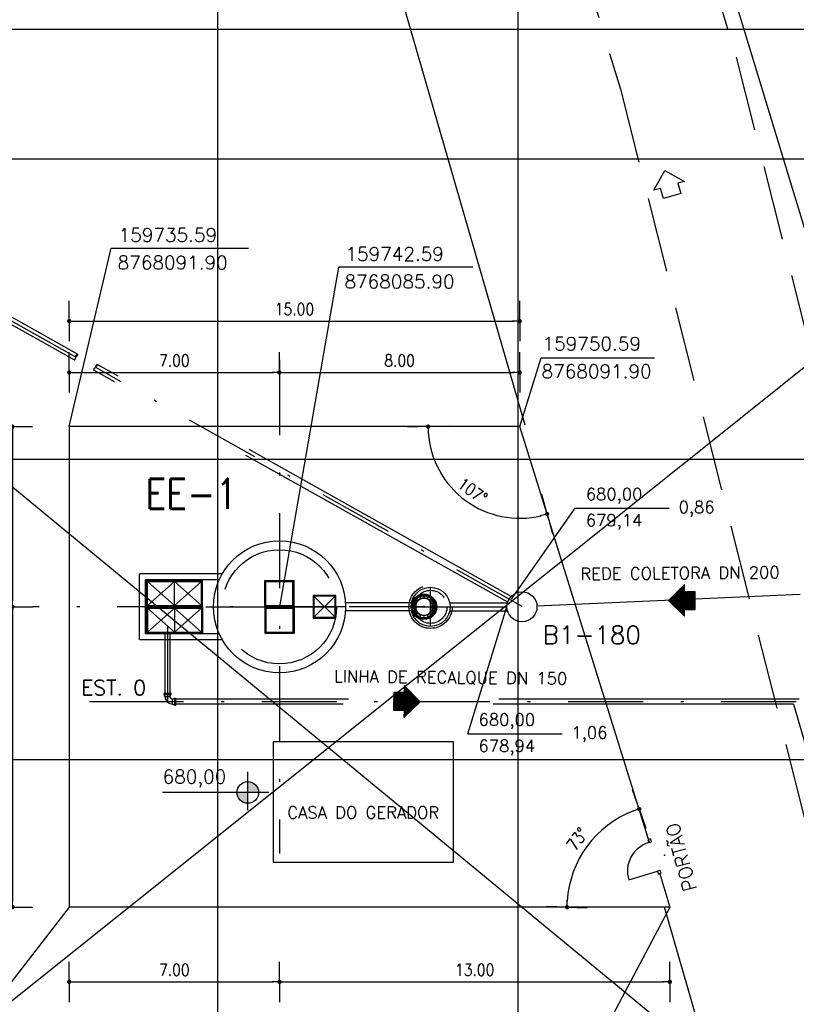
# Model space of a CAD drawing. Header units: millimetres. Extents: x 196436 to 199900, y 8705373 to 8708636.
# Tile 30 of 92: x 197738 to 197763, y 8707037 to 8707070. Entities that reach past the tile are written whole.
import ezdxf
from ezdxf.enums import TextEntityAlignment as Align

# ---------------------------------------------------------------- set-up
doc = ezdxf.new("R2010")
doc.units = ezdxf.units.MM
doc.header["$LTSCALE"] = 5
for name, pattern in [('DASHDOT', [1, 0.5, -0.25, 0, -0.25]), ('DASHED', [0.75, 0.5, -0.25]), ('HIDDEN', [0.375, 0.25, -0.125]), ('HIDDEN2', [0.1875, 0.125, -0.0625])]:
    doc.linetypes.add(name, pattern=pattern)
for name, color, linetype in [('BAR-EIXOS', 7, 'DASHDOT'), ('BAR-PECAS', 2, 'Continuous'), ('CERCA', 3, 'CERCA_LINE'), ('COTAS', 7, 'Continuous'), ('DIM', 7, 'Continuous'), ('EIXO', 7, 'Continuous'), ('ELEVAÇÃO', 2, 'Continuous'), ('ESTRADA_BARRO', 9, 'DASHED'), ('ESTRUTURA', 5, 'Continuous'), ('LIMHATRA', 2, 'HIDDEN'), ('LINHA-FINA', 3, 'Continuous'), ('MALHA', 9, 'Continuous'), ('NOVO', 8, 'Continuous'), ('PAREDE', 5, 'Continuous'), ('RECALQUE', 6, 'HIDDEN2'), ('REDE-SANITÁRIO', 6, 'Continuous'), ('RELAÇÀO', 2, 'Continuous'), ('TAMPA', 3, 'Continuous'), ('TEXTO', 2, 'Continuous')]:
    doc.layers.add(name, color=color, linetype=linetype)
doc.styles.add('ROMAMS', font='ROMANS.shx', dxfattribs={"height": 1.2})
doc.styles.add('ROMANS', font='romans.shx', dxfattribs={"width": 0.85})
doc.linetypes.add('CERCA_LINE', pattern='A,0.5,-0.2,["X",Standard,S=0.1,R=0,X=-0.1,Y=-0.05],-0.25', length=0.95)
doc.dimstyles.new('COTA-200-EXTERNA', dxfattribs={"dimtxt": 0.4, "dimasz": 0.2, "dimexe": 0, "dimexo": 0, "dimgap": 0.2, "dimtad": 1, "dimzin": 4, "dimdsep": 46, "dimtxsty": 'ROMANS', "dimblk1": 'DOT1', "dimblk2": 'DOT1', "dimsah": 1, "dimcen": 0.2, "dimse1": 1, "dimse2": 1, "dimclrd": 256, "dimclre": 256, "dimclrt": 2, "dimadec": 0, "dimazin": 0, "dimtfac": 1, "dimtix": 1, "dimtmove": 2, "dimatfit": 3, "dimldrblk": 'DOT1', "dimfxl": 0, "dimtvp": 0.025, "dimtolj": 1, "dimtzin": 4, "dimarcsym": 0})

# ---------------------------------------------------------------- blocks, each defined once
blk = doc.blocks.new('BB-1-CC13-N0-D150-S0')
at = {"layer": 'BAR-EIXOS'}
for p, q in [((-0.17, 0), (0, 0)), ((0, 0), (0, -0.17))]:
    blk.add_line(p, q, dxfattribs=at)
at = {"layer": 'BAR-PECAS'}
for p, q in [((-0.252, 0.122), (-0.252, -0.122)), ((-0.244, 0.113), (-0.244, -0.113)), ((0.122, -0.252), (-0.122, -0.252)), ((0.113, -0.244), (-0.113, -0.244))]:
    blk.add_line(p, q, dxfattribs=at)
for points in [[(-0.271, -0.122), (-0.271, 0.122), (-0.252, 0.122), (-0.244, 0.113, -0.179223), (-0.17, 0.085), (-0.17, -0.085, -0.179223), (-0.244, -0.113), (-0.252, -0.122)], [(-0.122, -0.271), (0.122, -0.271), (0.122, -0.252), (0.113, -0.244, 0.179223), (0.085, -0.17), (-0.085, -0.17, 0.179223), (-0.113, -0.244), (-0.122, -0.252)]]:
    blk.add_lwpolyline(points, format="xyb", close=True, dxfattribs=at)
for radius, start, end in [(0.285, 5.7791, 84.2209), (0.117, 14.1717, 75.8283)]:
    blk.add_arc((-0.199, -0.199), radius, start, end, dxfattribs=at)
blk = doc.blocks.new('DOT1')
for q in [(0, 3.36), (0, -3.36)]:
    blk.add_line((0, 0), q)
at = {"linetype": 'ByBlock'}
blk.add_line((0, 0), (-1.2, 0), dxfattribs=at)
at = {"color": 0, "linetype": 'ByBlock', "const_width": 0.36}
blk.add_lwpolyline([(-0.18, 0, 1), (0.18, 0, 1)], format="xyb", close=True, dxfattribs=at)
blk = doc.blocks.new('*D41')
at = {"layer": 'Defpoints', "color": 0}
for p in [(197739.246, 8707056.524), (197737.356, 8707050.524), (197739.246, 8707050.524)]:
    blk.add_point(p, dxfattribs=at)
at = {"layer": 'DIM', "lineweight": -2}
blk.add_line((197737.356, 8707056.324), (197737.356, 8707050.724), dxfattribs=at)
at = {"layer": 'DIM', "lineweight": -2, "xscale": 0.2, "yscale": 0.2, "zscale": 0.2}
for p, rotation in [((197737.356, 8707056.524), 90), ((197737.356, 8707050.524), 270)]:
    blk.add_blockref('DOT1', p, dxfattribs=dict(at, rotation=rotation))
at = {"layer": 'DIM', "color": 2, "insert": (197736.956, 8707053.524), "char_height": 0.4, "attachment_point": 5, "rotation": 90, "style": 'ROMANS'}
blk.add_mtext('\\A1;6.00', dxfattribs=at)
blk = doc.blocks.new('*D42')
at = {"layer": 'Defpoints', "color": 0}
for p in [(197739.246, 8707050.524), (197737.356, 8707040.524), (197739.246, 8707040.524)]:
    blk.add_point(p, dxfattribs=at)
at = {"layer": 'DIM', "lineweight": -2}
blk.add_line((197737.356, 8707050.324), (197737.356, 8707040.724), dxfattribs=at)
at = {"layer": 'DIM', "lineweight": -2, "xscale": 0.2, "yscale": 0.2, "zscale": 0.2}
for p, rotation in [((197737.356, 8707050.524), 90), ((197737.356, 8707040.524), 270)]:
    blk.add_blockref('DOT1', p, dxfattribs=dict(at, rotation=rotation))
at = {"layer": 'DIM', "color": 2, "insert": (197736.956, 8707045.524), "char_height": 0.4, "attachment_point": 5, "rotation": 90, "style": 'ROMANS'}
blk.add_mtext('\\A1;10.00', dxfattribs=at)
blk = doc.blocks.new('*D43')
at = {"layer": 'Defpoints', "color": 0}
for p in [(197739.246, 8707056.524), (197735.292, 8707040.524), (197739.246, 8707040.524)]:
    blk.add_point(p, dxfattribs=at)
at = {"layer": 'DIM', "lineweight": -2}
blk.add_line((197735.292, 8707056.324), (197735.292, 8707040.724), dxfattribs=at)
at = {"layer": 'DIM', "lineweight": -2, "xscale": 0.2, "yscale": 0.2, "zscale": 0.2}
for p, rotation in [((197735.292, 8707056.524), 90), ((197735.292, 8707040.524), 270)]:
    blk.add_blockref('DOT1', p, dxfattribs=dict(at, rotation=rotation))
at = {"layer": 'DIM', "color": 2, "insert": (197734.892, 8707048.524), "char_height": 0.4, "attachment_point": 5, "rotation": 90, "style": 'ROMANS'}
blk.add_mtext('\\A1;16.00', dxfattribs=at)
blk = doc.blocks.new('*D44')
at = {"layer": 'Defpoints', "color": 0}
for p in [(197746.246, 8707058.327), (197739.246, 8707056.524), (197746.246, 8707056.524)]:
    blk.add_point(p, dxfattribs=at)
at = {"layer": 'DIM', "lineweight": -2}
blk.add_line((197739.446, 8707058.327), (197746.046, 8707058.327), dxfattribs=at)
at = {"layer": 'DIM', "lineweight": -2, "xscale": 0.2, "yscale": 0.2, "zscale": 0.2, "rotation": 180}
blk.add_blockref('DOT1', (197739.246, 8707058.327), dxfattribs=at)
at = {"layer": 'DIM', "lineweight": -2, "xscale": 0.2, "yscale": 0.2, "zscale": 0.2}
blk.add_blockref('DOT1', (197746.246, 8707058.327), dxfattribs=at)
at = {"layer": 'DIM', "color": 2, "insert": (197742.746, 8707058.727), "char_height": 0.4, "attachment_point": 5, "style": 'ROMANS'}
blk.add_mtext('\\A1;7.00', dxfattribs=at)
blk = doc.blocks.new('*D45')
at = {"layer": 'Defpoints', "color": 0}
for p in [(197754.246, 8707058.327), (197746.246, 8707056.524), (197754.246, 8707056.524)]:
    blk.add_point(p, dxfattribs=at)
at = {"layer": 'DIM', "lineweight": -2}
blk.add_line((197746.446, 8707058.327), (197754.046, 8707058.327), dxfattribs=at)
at = {"layer": 'DIM', "lineweight": -2, "xscale": 0.2, "yscale": 0.2, "zscale": 0.2, "rotation": 180}
blk.add_blockref('DOT1', (197746.246, 8707058.327), dxfattribs=at)
at = {"layer": 'DIM', "lineweight": -2, "xscale": 0.2, "yscale": 0.2, "zscale": 0.2}
blk.add_blockref('DOT1', (197754.246, 8707058.327), dxfattribs=at)
at = {"layer": 'DIM', "color": 2, "insert": (197750.246, 8707058.727), "char_height": 0.4, "attachment_point": 5, "style": 'ROMANS'}
blk.add_mtext('\\A1;8.00', dxfattribs=at)
blk = doc.blocks.new('*D46')
at = {"layer": 'Defpoints', "color": 0}
for p in [(197754.246, 8707060.036), (197739.246, 8707056.524), (197754.246, 8707056.524)]:
    blk.add_point(p, dxfattribs=at)
at = {"layer": 'DIM', "lineweight": -2}
blk.add_line((197739.446, 8707060.036), (197754.046, 8707060.036), dxfattribs=at)
at = {"layer": 'DIM', "lineweight": -2, "xscale": 0.2, "yscale": 0.2, "zscale": 0.2, "rotation": 180}
blk.add_blockref('DOT1', (197739.246, 8707060.036), dxfattribs=at)
at = {"layer": 'DIM', "lineweight": -2, "xscale": 0.2, "yscale": 0.2, "zscale": 0.2}
blk.add_blockref('DOT1', (197754.246, 8707060.036), dxfattribs=at)
at = {"layer": 'DIM', "color": 2, "insert": (197746.746, 8707060.436), "char_height": 0.4, "attachment_point": 5, "style": 'ROMANS'}
blk.add_mtext('\\A1;15.00', dxfattribs=at)
blk = doc.blocks.new('*D47')
at = {"layer": 'Defpoints', "color": 0}
for p in [(197739.246, 8707040.524), (197746.246, 8707040.524), (197746.246, 8707038.036)]:
    blk.add_point(p, dxfattribs=at)
at = {"layer": 'DIM', "lineweight": -2}
blk.add_line((197739.446, 8707038.036), (197746.046, 8707038.036), dxfattribs=at)
at = {"layer": 'DIM', "lineweight": -2, "xscale": 0.2, "yscale": 0.2, "zscale": 0.2, "rotation": 180}
blk.add_blockref('DOT1', (197739.246, 8707038.036), dxfattribs=at)
at = {"layer": 'DIM', "lineweight": -2, "xscale": 0.2, "yscale": 0.2, "zscale": 0.2}
blk.add_blockref('DOT1', (197746.246, 8707038.036), dxfattribs=at)
at = {"layer": 'DIM', "color": 2, "insert": (197742.746, 8707038.436), "char_height": 0.4, "attachment_point": 5, "style": 'ROMANS'}
blk.add_mtext('\\A1;7.00', dxfattribs=at)
blk = doc.blocks.new('*D48')
at = {"layer": 'Defpoints', "color": 0}
for p in [(197746.246, 8707040.524), (197759.246, 8707040.524), (197759.246, 8707038.036)]:
    blk.add_point(p, dxfattribs=at)
at = {"layer": 'DIM', "lineweight": -2}
blk.add_line((197746.446, 8707038.036), (197759.046, 8707038.036), dxfattribs=at)
at = {"layer": 'DIM', "lineweight": -2, "xscale": 0.2, "yscale": 0.2, "zscale": 0.2, "rotation": 180}
blk.add_blockref('DOT1', (197746.246, 8707038.036), dxfattribs=at)
at = {"layer": 'DIM', "lineweight": -2, "xscale": 0.2, "yscale": 0.2, "zscale": 0.2}
blk.add_blockref('DOT1', (197759.246, 8707038.036), dxfattribs=at)
at = {"layer": 'DIM', "color": 2, "insert": (197752.746, 8707038.436), "char_height": 0.4, "attachment_point": 5, "style": 'ROMANS'}
blk.add_mtext('\\A1;13.00', dxfattribs=at)
blk = doc.blocks.new('*D49')
at = {"layer": 'Defpoints', "color": 0}
for p in [(197739.246, 8707040.524), (197759.246, 8707040.524), (197759.246, 8707035.856)]:
    blk.add_point(p, dxfattribs=at)
at = {"layer": 'DIM', "lineweight": -2}
blk.add_line((197739.446, 8707035.856), (197759.046, 8707035.856), dxfattribs=at)
at = {"layer": 'DIM', "lineweight": -2, "xscale": 0.2, "yscale": 0.2, "zscale": 0.2, "rotation": 180}
blk.add_blockref('DOT1', (197739.246, 8707035.856), dxfattribs=at)
at = {"layer": 'DIM', "lineweight": -2, "xscale": 0.2, "yscale": 0.2, "zscale": 0.2}
blk.add_blockref('DOT1', (197759.246, 8707035.856), dxfattribs=at)
at = {"layer": 'DIM', "color": 2, "insert": (197749.246, 8707036.256), "char_height": 0.4, "attachment_point": 5, "style": 'ROMANS'}
blk.add_mtext('\\A1;20.00', dxfattribs=at)
blk = doc.blocks.new('*D50')
at = {"layer": 'Defpoints', "color": 0}
for p in [(197754.246, 8707056.524), (197756.975, 8707043.085), (197739.246, 8707040.524), (197759.246, 8707040.524), (197759.246, 8707040.524)]:
    blk.add_point(p, dxfattribs=at)
at = {"layer": 'DIM', "lineweight": -2}
blk.add_arc((197759.246, 8707040.524), 3.423, 110.7023, 176.6517, dxfattribs=at)
at = {"layer": 'DIM', "lineweight": -2, "xscale": 0.2, "yscale": 0.2, "zscale": 0.2}
for p, rotation in [((197758.225, 8707043.792), 19.0281600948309), ((197755.823, 8707040.524), 268.3258645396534)]:
    blk.add_blockref('DOT1', p, dxfattribs=dict(at, rotation=rotation))
at = {"layer": 'DIM', "color": 2, "insert": (197756.166, 8707042.789), "char_height": 0.4, "attachment_point": 5, "rotation": 53.677, "style": 'ROMANS'}
blk.add_mtext('\\A1;73°', dxfattribs=at)
blk = doc.blocks.new('*D51')
at = {"layer": 'Defpoints', "color": 0}
for p in [(197739.246, 8707056.524), (197754.246, 8707056.524), (197754.246, 8707056.524), (197751.771, 8707054.741), (197759.246, 8707040.524)]:
    blk.add_point(p, dxfattribs=at)
at = {"layer": 'DIM', "lineweight": -2}
blk.add_arc((197754.246, 8707056.524), 3.051, 183.7569, 283.5971, dxfattribs=at)
at = {"layer": 'DIM', "lineweight": -2, "xscale": 0.2, "yscale": 0.2, "zscale": 0.2}
for p, rotation in [((197751.195, 8707056.524), 91.87844078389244), ((197755.156, 8707053.613), 15.4755838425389)]:
    blk.add_blockref('DOT1', p, dxfattribs=dict(at, rotation=rotation))
at = {"layer": 'DIM', "color": 2, "insert": (197752.676, 8707054.389), "char_height": 0.4, "attachment_point": 5, "rotation": 323.677, "style": 'ROMANS'}
blk.add_mtext('\\A1;107°', dxfattribs=at)
blk = doc.blocks.new('A$C26ED7CE0')
for p, q in [((0.1661, 0.1761), (0.0461, 0.1761)), ((0.0461, 0.1061), (0.0461, 0.1761)), ((0.1661, 0.1061), (0.1661, 0.1761)), ((0.1061, 0), (0, 0.1061)), ((0.0461, 0.1061), (0, 0.1061)), ((0.1061, 0), (0.2121, 0.1061)), ((0.2121, 0.1061), (0.1661, 0.1061))]:
    blk.add_line(p, q)
at = {"color": 0}
for p, q in [((0.1632, 0.0571), (0.0461, 0.1742)), ((0.1614, 0.0553), (0.0461, 0.1707)), ((0.1596, 0.0536), (0.0461, 0.1671)), ((0.1579, 0.0518), (0.0461, 0.1636)), ((0.1561, 0.05), (0.0461, 0.1601)), ((0.1543, 0.0483), (0.0461, 0.1565)), ((0.1526, 0.0465), (0.0461, 0.153)), ((0.1508, 0.0447), (0.0461, 0.1495)), ((0.149, 0.043), (0.0461, 0.1459)), ((0.1473, 0.0412), (0.0461, 0.1424)), ((0.1455, 0.0394), (0.0461, 0.1389)), ((0.1437, 0.0377), (0.0461, 0.1353)), ((0.142, 0.0359), (0.0461, 0.1318)), ((0.1649, 0.0589), (0.0478, 0.1761)), ((0.1667, 0.0606), (0.0513, 0.1761)), ((0.1685, 0.0624), (0.0548, 0.1761)), ((0.1702, 0.0642), (0.0584, 0.1761)), ((0.172, 0.0659), (0.0619, 0.1761)), ((0.1738, 0.0677), (0.0654, 0.1761)), ((0.1755, 0.0695), (0.069, 0.1761)), ((0.1773, 0.0712), (0.0725, 0.1761)), ((0.1791, 0.073), (0.076, 0.1761)), ((0.1809, 0.0748), (0.0796, 0.1761)), ((0.1826, 0.0766), (0.0831, 0.1761)), ((0.1844, 0.0783), (0.0866, 0.1761)), ((0.1862, 0.0801), (0.0902, 0.1761)), ((0.1879, 0.0819), (0.0937, 0.1761)), ((0.1661, 0.1072), (0.0972, 0.1761)), ((0.1661, 0.1108), (0.1008, 0.1761)), ((0.1661, 0.1143), (0.1043, 0.1761)), ((0.1661, 0.1179), (0.1079, 0.1761)), ((0.1661, 0.1214), (0.1114, 0.1761)), ((0.1661, 0.1249), (0.1149, 0.1761)), ((0.1661, 0.1285), (0.1185, 0.1761)), ((0.1661, 0.132), (0.122, 0.1761)), ((0.1661, 0.1355), (0.1255, 0.1761)), ((0.1661, 0.1391), (0.1291, 0.1761)), ((0.1661, 0.1426), (0.1326, 0.1761)), ((0.1661, 0.1461), (0.1361, 0.1761)), ((0.1661, 0.1497), (0.1397, 0.1761)), ((0.1661, 0.1532), (0.1432, 0.1761)), ((0.1661, 0.1567), (0.1467, 0.1761)), ((0.1661, 0.1603), (0.1503, 0.1761)), ((0.1661, 0.1638), (0.1538, 0.1761)), ((0.1661, 0.1674), (0.1574, 0.1761)), ((0.1661, 0.1709), (0.1609, 0.1761)), ((0.1661, 0.1744), (0.1644, 0.1761)), ((0.1066, 0.0005), (0.0011, 0.1061)), ((0.1084, 0.0023), (0.0046, 0.1061)), ((0.1101, 0.0041), (0.0081, 0.1061)), ((0.1119, 0.0058), (0.0117, 0.1061)), ((0.1137, 0.0076), (0.0152, 0.1061)), ((0.1154, 0.0094), (0.0188, 0.1061)), ((0.1172, 0.0111), (0.0223, 0.1061)), ((0.119, 0.0129), (0.0258, 0.1061)), ((0.1207, 0.0147), (0.0294, 0.1061)), ((0.1225, 0.0164), (0.0329, 0.1061)), ((0.1243, 0.0182), (0.0364, 0.1061)), ((0.1261, 0.02), (0.04, 0.1061)), ((0.1278, 0.0218), (0.0435, 0.1061)), ((0.1402, 0.0341), (0.0461, 0.1283)), ((0.1384, 0.0324), (0.0461, 0.1247)), ((0.1367, 0.0306), (0.0461, 0.1212)), ((0.1349, 0.0288), (0.0461, 0.1176)), ((0.1331, 0.0271), (0.0461, 0.1141)), ((0.1314, 0.0253), (0.0461, 0.1106)), ((0.1296, 0.0235), (0.0461, 0.107)), ((0.1897, 0.0836), (0.1672, 0.1061)), ((0.1915, 0.0854), (0.1708, 0.1061)), ((0.1932, 0.0872), (0.1743, 0.1061)), ((0.195, 0.0889), (0.1779, 0.1061)), ((0.1968, 0.0907), (0.1814, 0.1061)), ((0.1985, 0.0925), (0.1849, 0.1061)), ((0.2003, 0.0942), (0.1885, 0.1061)), ((0.2021, 0.096), (0.192, 0.1061))]:
    blk.add_line(p, q, dxfattribs=at)

msp = doc.modelspace()

# ---------------------------------------------------------------- hatches: boundary and pattern name
at = {"layer": 'ELEVAÇÃO'}
h = msp.add_hatch(color=256, dxfattribs=at)
h.paths.add_polyline_path([(197745.191, 8707044.703, -0.414214), (197745.551, 8707044.343), (197745.191, 8707044.343)])
h.paths.add_polyline_path([(197744.831, 8707044.343), (197745.191, 8707044.343), (197745.191, 8707043.983, -0.414214)])

# ---------------------------------------------------------------- linework, layer by layer
at = {"color": 2}
msp.add_lwpolyline([(197725.524, 8707028.849), (197773.245, 8707028.849), (197773.245, 8707069.748), (197725.524, 8707069.748)], close=True, dxfattribs=at)
at = {"color": 4}
msp.add_circle((197754.321, 8707050.524), 0.5, dxfattribs=at)
at = {"layer": 'BAR-EIXOS'}
for p, q in [((197739.469, 8707058.841), (197727.507, 8707065.539)), ((197746.246, 8707058.743), (197746.246, 8707042.306)), ((197754.329, 8707050.539), (197740.127, 8707058.491)), ((197751.277, 8707049.874), (197751.277, 8707051.174)), ((197748.446, 8707050.524), (197738.028, 8707050.524)), ((197751.071, 8707050.524), (197748.071, 8707050.524)), ((197750.727, 8707050.524), (197751.827, 8707050.524)), ((197751.321, 8707050.524), (197754.321, 8707050.524)), ((197742.515, 8707049.864), (197742.515, 8707047.364)), ((197763.455, 8707047.364), (197742.685, 8707047.364))]:
    msp.add_line(p, q, dxfattribs=at)
at = {"layer": 'BAR-PECAS', "color": 3, "linetype": 'HIDDEN', "ltscale": 8}
for p, q in [((197739.519, 8707058.94), (197727.561, 8707065.635)), ((197739.411, 8707058.746), (197727.452, 8707065.442)), ((197753.962, 8707050.872), (197740.175, 8707058.592)), ((197753.847, 8707050.682), (197740.061, 8707058.401)), ((197750.642, 8707050.661), (197748.442, 8707050.661)), ((197751.913, 8707050.661), (197753.824, 8707050.661)), ((197750.642, 8707050.387), (197748.442, 8707050.387)), ((197751.913, 8707050.387), (197753.824, 8707050.387)), ((197742.43, 8707049.624), (197742.43, 8707047.635)), ((197742.6, 8707049.624), (197742.6, 8707047.635)), ((197763.546, 8707047.449), (197742.786, 8707047.449)), ((197763.364, 8707047.279), (197742.786, 8707047.279)), ((197763.364, 8707047.279, -705.681), (197769.694, 8707025.441, -705.681))]:
    msp.add_line(p, q, dxfattribs=at)
at = {"layer": 'BAR-PECAS', "color": 9}
for p, q in [((197751.354, 8707050.828), (197751.354, 8707050.828)), ((197751.361, 8707050.822), (197751.361, 8707050.822))]:
    msp.add_line(p, q, dxfattribs=at)
at = {"layer": 'BAR-PECAS', "color": 3, "linetype": 'HIDDEN', "ltscale": 4}
msp.add_line((197742.6, 8707047.617), (197742.6, 8707047.608), dxfattribs=at)
at = {"layer": 'BAR-PECAS', "color": 9}
for points in [[(197750.806, 8707050.823, -0.069165), (197750.878, 8707050.871, -1.056909), (197750.893, 8707050.841, 0.068992), (197750.828, 8707050.798, -1.056909)], [(197750.939, 8707050.896, -0.069165), (197751.024, 8707050.913, -1.056909), (197751.026, 8707050.88, 0.068992), (197750.95, 8707050.865, -1.056909)], [(197751.09, 8707050.913, -0.069165), (197751.176, 8707050.896, -1.056909), (197751.165, 8707050.865, 0.068992), (197751.088, 8707050.88, -1.056909)], [(197751.237, 8707050.871, -0.069165), (197751.309, 8707050.823, -1.056909), (197751.287, 8707050.798, 0.068992), (197751.222, 8707050.841, -1.056909)], [(197750.668, 8707050.557, -0.069165), (197750.685, 8707050.643, -1.056909), (197750.717, 8707050.632, 0.068992), (197750.702, 8707050.556, -1.056909)], [(197750.711, 8707050.704, -0.069165), (197750.759, 8707050.776, -1.056909), (197750.784, 8707050.754, 0.068992), (197750.741, 8707050.689, -1.056909)], [(197751.356, 8707050.776, -0.069165), (197751.404, 8707050.704, -1.056909), (197751.374, 8707050.689, 0.068992), (197751.331, 8707050.754, -1.056909)], [(197750.685, 8707050.406, -0.069165), (197750.668, 8707050.492, -1.056909), (197750.702, 8707050.493, 0.068992), (197750.717, 8707050.417, -1.056909)]]:
    msp.add_lwpolyline(points, format="xyb", close=True, dxfattribs=at)
for points in [[(197750.889, 8707050.904, -0.42126), (197750.896, 8707050.901), (197750.929, 8707050.822, -0.405361), (197750.926, 8707050.816)], [(197750.944, 8707050.823, -0.405361), (197750.938, 8707050.826), (197750.905, 8707050.905, -0.42126), (197750.908, 8707050.911)], [(197751.047, 8707050.939, -0.42126), (197751.053, 8707050.934), (197751.053, 8707050.849, -0.405361), (197751.048, 8707050.844)], [(197751.067, 8707050.844, -0.405361), (197751.062, 8707050.849), (197751.062, 8707050.934, -0.42126), (197751.067, 8707050.939)], [(197751.207, 8707050.911, -0.42126), (197751.21, 8707050.905), (197751.177, 8707050.826, -0.405361), (197751.171, 8707050.823)], [(197751.188, 8707050.816, -0.405361), (197751.186, 8707050.822), (197751.219, 8707050.901, -0.42126), (197751.225, 8707050.904)], [(197750.67, 8707050.674, -0.42126), (197750.677, 8707050.677), (197750.756, 8707050.644, -0.405361), (197750.759, 8707050.638)], [(197750.766, 8707050.656, -0.405361), (197750.76, 8707050.653), (197750.681, 8707050.686, -0.42126), (197750.678, 8707050.692)], [(197750.757, 8707050.811, -0.42126), (197750.764, 8707050.811), (197750.825, 8707050.75, -0.405361), (197750.825, 8707050.743)], [(197750.838, 8707050.757, -0.405361), (197750.831, 8707050.757), (197750.771, 8707050.818, -0.42126), (197750.771, 8707050.825)], [(197751.344, 8707050.825, -0.42126), (197751.344, 8707050.818), (197751.283, 8707050.757, -0.405361), (197751.276, 8707050.757)], [(197751.29, 8707050.743, -0.405361), (197751.29, 8707050.75), (197751.351, 8707050.811, -0.42126), (197751.358, 8707050.811)], [(197751.437, 8707050.692, -0.42126), (197751.434, 8707050.686), (197751.355, 8707050.653, -0.405361), (197751.349, 8707050.656)], [(197751.356, 8707050.638, -0.405361), (197751.359, 8707050.644), (197751.438, 8707050.677, -0.42126), (197751.444, 8707050.674)], [(197750.738, 8707050.534, -0.405361), (197750.733, 8707050.529), (197750.648, 8707050.529, -0.42126), (197750.643, 8707050.534)], [(197750.643, 8707050.514, -0.42126), (197750.648, 8707050.52), (197750.733, 8707050.52, -0.405361), (197750.738, 8707050.515)], [(197750.759, 8707050.411, -0.405361), (197750.756, 8707050.405), (197750.677, 8707050.372, -0.42126), (197750.67, 8707050.375)], [(197750.678, 8707050.357, -0.42126), (197750.681, 8707050.363), (197750.76, 8707050.396, -0.405361), (197750.766, 8707050.393)]]:
    msp.add_lwpolyline(points, format="xyb", dxfattribs=at)
at = {"layer": 'BAR-PECAS', "color": 7}
msp.add_lwpolyline([(197751.35, 8707050.502), (197751.283, 8707050.502), (197751.283, 8707050.547), (197751.35, 8707050.547)], close=True, dxfattribs=at)
for points in [[(197751.429, 8707050.643, -0.069165), (197751.446, 8707050.557, -1.056909), (197751.413, 8707050.556, 0.068992), (197751.398, 8707050.632, -1.056909)], [(197750.759, 8707050.273, -0.069165), (197750.711, 8707050.345, -1.056909), (197750.741, 8707050.36, 0.068992), (197750.784, 8707050.295, -1.056909)], [(197750.878, 8707050.178, -0.069165), (197750.806, 8707050.226, -1.056909), (197750.828, 8707050.251, 0.068992), (197750.893, 8707050.208, -1.056909)], [(197751.309, 8707050.226, -0.069165), (197751.237, 8707050.178, -1.056909), (197751.222, 8707050.208, 0.068992), (197751.287, 8707050.251, -1.056909)], [(197751.404, 8707050.345, -0.069165), (197751.356, 8707050.273, -1.056909), (197751.331, 8707050.295, 0.068992), (197751.374, 8707050.36, -1.056909)], [(197751.446, 8707050.492, -0.069165), (197751.429, 8707050.406, -1.056909), (197751.398, 8707050.417, 0.068992), (197751.413, 8707050.493, -1.056909)], [(197751.024, 8707050.135, -0.069165), (197750.939, 8707050.152, -1.056909), (197750.95, 8707050.184, 0.068992), (197751.026, 8707050.169, -1.056909)], [(197751.176, 8707050.152, -0.069165), (197751.09, 8707050.135, -1.056909), (197751.088, 8707050.169, 0.068992), (197751.165, 8707050.184, -1.056909)]]:
    msp.add_lwpolyline(points, format="xyb", close=True, dxfattribs=at)
for points in [[(197750.825, 8707050.305, -0.405361), (197750.825, 8707050.299), (197750.764, 8707050.238, -0.42126), (197750.757, 8707050.238)], [(197750.771, 8707050.224, -0.42126), (197750.771, 8707050.231), (197750.831, 8707050.292, -0.405361), (197750.838, 8707050.292)], [(197750.926, 8707050.233, -0.405361), (197750.929, 8707050.227), (197750.896, 8707050.148, -0.42126), (197750.889, 8707050.145)], [(197750.908, 8707050.137, -0.42126), (197750.905, 8707050.144), (197750.938, 8707050.223, -0.405361), (197750.944, 8707050.226)], [(197751.171, 8707050.226, -0.405361), (197751.177, 8707050.223), (197751.21, 8707050.144, -0.42126), (197751.207, 8707050.137)], [(197751.225, 8707050.145, -0.42126), (197751.219, 8707050.148), (197751.186, 8707050.227, -0.405361), (197751.188, 8707050.233)], [(197751.276, 8707050.292, -0.405361), (197751.283, 8707050.292), (197751.344, 8707050.231, -0.42126), (197751.344, 8707050.224)], [(197751.358, 8707050.238, -0.42126), (197751.351, 8707050.238), (197751.29, 8707050.299, -0.405361), (197751.29, 8707050.305)], [(197751.349, 8707050.393, -0.405361), (197751.355, 8707050.396), (197751.434, 8707050.363, -0.42126), (197751.437, 8707050.357)], [(197751.444, 8707050.375, -0.42126), (197751.438, 8707050.372), (197751.359, 8707050.405, -0.405361), (197751.356, 8707050.411)], [(197751.472, 8707050.534, -0.42126), (197751.467, 8707050.529), (197751.382, 8707050.529, -0.405361), (197751.377, 8707050.534)], [(197751.377, 8707050.515, -0.405361), (197751.382, 8707050.52), (197751.467, 8707050.52, -0.42126), (197751.472, 8707050.514)], [(197751.048, 8707050.205, -0.405361), (197751.053, 8707050.2), (197751.053, 8707050.115, -0.42126), (197751.047, 8707050.11)], [(197751.067, 8707050.11, -0.42126), (197751.062, 8707050.115), (197751.062, 8707050.2, -0.405361), (197751.067, 8707050.205)]]:
    msp.add_lwpolyline(points, format="xyb", dxfattribs=at)
at = {"layer": 'BAR-PECAS', "color": 3}
for radius in [0.425, 0.3, 0.0239]:
    msp.add_circle((197751.057, 8707050.524), radius, dxfattribs=at)
msp.add_arc((197751.057, 8707050.524), 0.279, 4.6147, 355.3853, dxfattribs=at)
at = {"layer": 'BAR-PECAS', "color": 3, "linetype": 'HIDDEN', "ltscale": 4}
for points in [[(197739.411, 8707058.746), (197739.427, 8707058.758), (197739.459, 8707058.782), (197739.466, 8707058.845), (197739.467, 8707058.896), (197739.535, 8707058.967), (197739.51, 8707058.872), (197739.48, 8707058.853), (197739.465, 8707058.843)], [(197740.067, 8707058.398), (197740.069, 8707058.418), (197740.072, 8707058.458), (197740.122, 8707058.497), (197740.165, 8707058.524), (197740.191, 8707058.619), (197740.123, 8707058.548), (197740.122, 8707058.512), (197740.121, 8707058.495)]]:
    msp.add_open_spline(points, degree=3, knots=[0, 0, 0, 0, 0.0849028, 0.1698056, 0.2547083, 0.3396111, 0.4245139, 0.5094167, 0.5094167, 0.5094167, 0.5094167], dxfattribs=at)
at = {"layer": 'CERCA', "color": 2, "ltscale": 20}
for p, q in [((197754.246, 8707056.524), (197739.246, 8707056.524)), ((197739.246, 8707056.524), (197739.246, 8707040.524)), ((197758.907, 8707041.638), (197759.246, 8707040.524)), ((197759.246, 8707040.524), (197739.246, 8707040.524))]:
    msp.add_line(p, q, dxfattribs=at)
at = {"layer": 'CERCA', "color": 2, "linetype": 'Continuous', "ltscale": 500}
msp.add_line((197757.875, 8707041.428), (197758.83, 8707041.719), dxfattribs=at)
at = {"layer": 'CERCA', "ltscale": 20}
for points in [[(197754.422, 8707056.575), (197745.744, 8707086.588)], [(197776.778, 8707020.615), (197774.833, 8707026.651), (197756.631, 8707086.453)]]:
    msp.add_lwpolyline(points, dxfattribs=at)
at = {"layer": 'CERCA', "color": 2, "ltscale": 20}
for points in [[(197758.572, 8707042.681), (197754.246, 8707056.524)], [(197766.754, 8707013.893), (197762.92, 8707027.183), (197759.062, 8707040.524)]]:
    msp.add_lwpolyline(points, dxfattribs=at)
at = {"layer": 'CERCA', "color": 4, "linetype": 'Continuous', "ltscale": 500}
for points in [[(197758.635, 8707042.701), (197758.606, 8707042.796), (197758.51, 8707042.767), (197758.54, 8707042.672)], [(197758.955, 8707041.653), (197758.925, 8707041.748), (197758.83, 8707041.719), (197758.859, 8707041.624)]]:
    msp.add_lwpolyline(points, close=True, dxfattribs=at)
at = {"layer": 'CERCA', "color": 7, "linetype": 'Continuous', "ltscale": 500}
msp.add_arc((197758.825, 8707041.72), 0.993, 106.6764, 197.0623, dxfattribs=at)
at = {"layer": 'DIM', "color": 1}
for p, q in [((197719.144, 8707022.867), (197779.4, 8707071.039)), ((197718.833, 8707069.786), (197784.096, 8707015.985))]:
    msp.add_line(p, q, dxfattribs=at)
at = {"layer": 'EIXO', "ltscale": 3}
msp.add_line((197743.8, 8707050.524), (197748.143, 8707050.524), dxfattribs=at)
at = {"layer": 'ELEVAÇÃO', "color": 3, "linetype": 'Continuous'}
for p, q in [((197756.086, 8707053.809), (197753.962, 8707050.783)), ((197756.086, 8707053.809), (197759.225, 8707053.809)), ((197752.515, 8707046.3), (197753.821, 8707050.524)), ((197752.515, 8707046.3), (197755.655, 8707046.3)), ((197745.191, 8707043.758), (197745.191, 8707045.035)), ((197745.887, 8707044.343), (197742.355, 8707044.343))]:
    msp.add_line(p, q, dxfattribs=at)
msp.add_circle((197745.191, 8707044.343), 0.36, dxfattribs=at)
at = {"layer": 'ESTRADA_BARRO'}
for p, q in [((197756.104, 8707086.532, -48.907), (197761.455, 8707068.825, -48.907)), ((197761.455, 8707068.825, -48.907), (197771.579, 8707028.726, -48.907))]:
    msp.add_line(p, q, dxfattribs=at)
at = {"layer": 'ESTRADA_BARRO', "elevation": -48.907}
msp.add_lwpolyline([(197751.815, 8707086.897), (197757.6, 8707067.756), (197767.728, 8707027.64), (197771.252, 8707016.347)], dxfattribs=at)
at = {"layer": 'ESTRUTURA'}
msp.add_line((197741.589, 8707050.404), (197741.589, 8707050.484), dxfattribs=at)
at = {"layer": 'ESTRUTURA', "color": 6}
msp.add_lwpolyline([(197746.039, 8707042.024), (197752.039, 8707042.024), (197752.039, 8707046.024), (197746.039, 8707046.024)], close=True, dxfattribs=at)
at = {"layer": 'ESTRUTURA', "color": 4}
msp.add_circle((197751.277, 8707050.524), 0.65, dxfattribs=at)
at = {"layer": 'LIMHATRA', "ltscale": 3.5}
for p, q in [((197741.789, 8707049.624), (197741.789, 8707051.424)), ((197744.239, 8707051.424), (197741.789, 8707051.424)), ((197744.239, 8707049.624), (197741.789, 8707049.624))]:
    msp.add_line(p, q, dxfattribs=at)
msp.add_circle((197746.246, 8707050.524), 1.9, dxfattribs=at)
at = {"layer": 'LINHA-FINA', "color": 2, "linetype": 'HIDDEN', "ltscale": 2.5}
for radius in [0.72, 0.55]:
    msp.add_circle((197751.277, 8707050.524), radius, dxfattribs=at)
at = {"layer": 'MALHA'}
for p, q in [((197754.186, 8707086.755), (197754.186, 8707010.529)), ((197744.186, 8707086.351), (197744.186, 8707010.933)), ((197716.332, 8707065.441), (197785.105, 8707065.441)), ((197713.057, 8707055.441), (197788.38, 8707055.441)), ((197713.057, 8707045.441), (197788.38, 8707045.441))]:
    msp.add_line(p, q, dxfattribs=at)
at = {"layer": 'NOVO'}
msp.add_point((197759.064, 8707042.251), dxfattribs=at)
msp.add_point((197759.064, 8707042.251), dxfattribs=at)
at = {"layer": 'PAREDE', "color": 6}
for p, q in [((197741.589, 8707049.424), (197741.589, 8707051.624)), ((197744.341, 8707051.624), (197741.589, 8707051.624)), ((197744.341, 8707049.424), (197741.589, 8707049.424))]:
    msp.add_line(p, q, dxfattribs=at)
msp.add_circle((197746.246, 8707050.524), 2.2, dxfattribs=at)
at = {"layer": 'REDE-SANITÁRIO', "linetype": 'HIDDEN', "ltscale": 44}
msp.add_line((197763.584, 8707050.929, -25.586), (197754.821, 8707050.546, -25.676), dxfattribs=at)
at = {"layer": 'RELAÇÀO', "color": 3}
msp.add_line((197742.509, 8707047.364), (197739.916, 8707047.364), dxfattribs=at)
at = {"layer": 'TAMPA', "color": 7, "linetype": 'Continuous'}
for p, q in [((197741.814, 8707050.524), (197741.814, 8707051.404)), ((197741.814, 8707051.404), (197743.684, 8707051.404)), ((197741.824, 8707050.534), (197741.824, 8707051.394)), ((197741.824, 8707051.394), (197743.674, 8707051.394)), ((197742.749, 8707050.564), (197742.749, 8707051.364)), ((197743.674, 8707050.534), (197743.674, 8707051.394)), ((197743.684, 8707050.524), (197743.684, 8707051.404)), ((197745.761, 8707050.524), (197745.761, 8707051.404)), ((197745.761, 8707051.404), (197746.731, 8707051.404)), ((197745.771, 8707050.534), (197745.771, 8707051.394)), ((197745.771, 8707051.394), (197746.721, 8707051.394)), ((197746.721, 8707050.534), (197746.721, 8707051.394)), ((197746.731, 8707050.524), (197746.731, 8707051.404)), ((197741.814, 8707050.524), (197743.684, 8707050.524)), ((197741.814, 8707050.524), (197741.814, 8707049.644)), ((197741.814, 8707050.524), (197743.684, 8707050.524)), ((197741.824, 8707050.534), (197743.674, 8707050.534)), ((197741.824, 8707050.514), (197741.824, 8707049.654)), ((197741.824, 8707050.514), (197743.674, 8707050.514)), ((197742.749, 8707050.484), (197742.749, 8707049.684)), ((197743.674, 8707050.514), (197743.674, 8707049.654)), ((197743.684, 8707050.524), (197743.684, 8707049.644)), ((197745.761, 8707050.524), (197745.761, 8707049.644)), ((197745.761, 8707050.524), (197746.731, 8707050.524)), ((197745.771, 8707050.534), (197746.721, 8707050.534)), ((197745.771, 8707050.514), (197745.771, 8707049.654)), ((197745.771, 8707050.514), (197746.721, 8707050.514)), ((197746.721, 8707050.514), (197746.721, 8707049.654)), ((197746.731, 8707050.524), (197746.731, 8707049.644)), ((197741.814, 8707049.644), (197743.684, 8707049.644)), ((197741.824, 8707049.654), (197743.674, 8707049.654)), ((197745.761, 8707049.644), (197746.731, 8707049.644)), ((197745.771, 8707049.654), (197746.721, 8707049.654))]:
    msp.add_line(p, q, dxfattribs=at)
at = {"layer": 'TAMPA', "linetype": 'HIDDEN', "ltscale": 2}
for p, q in [((197741.849, 8707050.564), (197741.849, 8707051.364)), ((197741.849, 8707051.364), (197743.649, 8707051.364)), ((197743.649, 8707050.564), (197743.649, 8707051.364)), ((197745.796, 8707050.564), (197745.796, 8707051.364)), ((197745.796, 8707051.364), (197746.696, 8707051.364)), ((197746.696, 8707050.564), (197746.696, 8707051.364)), ((197741.849, 8707050.564), (197743.649, 8707050.564)), ((197745.796, 8707050.564), (197746.696, 8707050.564)), ((197741.849, 8707050.484), (197741.849, 8707049.684)), ((197741.849, 8707050.484), (197743.649, 8707050.484)), ((197743.649, 8707050.484), (197743.649, 8707049.684)), ((197745.796, 8707050.484), (197745.796, 8707049.684)), ((197745.796, 8707050.484), (197746.696, 8707050.484)), ((197746.696, 8707050.484), (197746.696, 8707049.684)), ((197741.849, 8707049.684), (197743.649, 8707049.684)), ((197745.796, 8707049.684), (197746.696, 8707049.684))]:
    msp.add_line(p, q, dxfattribs=at)
at = {"layer": 'TAMPA', "color": 9, "linetype": 'Continuous'}
for p, q in [((197742.749, 8707050.564), (197741.849, 8707051.364)), ((197742.749, 8707051.364), (197741.849, 8707050.564)), ((197743.649, 8707051.364), (197742.749, 8707050.564)), ((197742.749, 8707051.364), (197743.649, 8707050.564)), ((197748.096, 8707050.874), (197747.396, 8707050.174)), ((197747.396, 8707050.874), (197748.096, 8707050.174)), ((197742.749, 8707050.484), (197741.849, 8707049.684)), ((197742.749, 8707049.684), (197741.849, 8707050.484)), ((197743.649, 8707049.684), (197742.749, 8707050.484)), ((197742.749, 8707049.684), (197743.649, 8707050.484))]:
    msp.add_line(p, q, dxfattribs=at)
at = {"layer": 'TAMPA', "color": 7, "linetype": 'Continuous'}
msp.add_lwpolyline([(197747.366, 8707050.144), (197748.126, 8707050.144), (197748.126, 8707050.904), (197747.366, 8707050.904)], close=True, dxfattribs=at)
at = {"layer": 'TAMPA', "linetype": 'HIDDEN', "ltscale": 2}
msp.add_lwpolyline([(197747.396, 8707050.174), (197748.096, 8707050.174), (197748.096, 8707050.874), (197747.396, 8707050.874)], close=True, dxfattribs=at)
at = {"layer": 'TEXTO'}
msp.add_lwpolyline([(197759.034, 8707064.122), (197758.937, 8707064.458), (197758.716, 8707064.394), (197759.078, 8707065.051), (197759.735, 8707064.689), (197759.513, 8707064.625), (197759.611, 8707064.289), (197759.034, 8707064.122)], dxfattribs=at)
at = {"layer": 'TEXTO', "color": 3}
for points in [[(197739.246, 8707056.524), (197740.638, 8707062.461), (197745.219, 8707062.461)], [(197752.687, 8707061.831), (197748.217, 8707061.831), (197746.246, 8707050.524)], [(197754.246, 8707056.524), (197754.958, 8707058.817), (197758.732, 8707058.817)], [(197739.246, 8707040.524), (197736.844, 8707037.434), (197732.088, 8707037.434)], [(197759.246, 8707040.524), (197755.543, 8707033.542), (197750.824, 8707033.542)]]:
    msp.add_lwpolyline(points, dxfattribs=at)

# ---------------------------------------------------------------- block references
at = {"layer": 'BAR-PECAS', "color": 3, "linetype": 'HIDDEN', "ltscale": 4, "rotation": 180}
msp.add_blockref('BB-1-CC13-N0-D150-S0', (197742.515, 8707047.364), dxfattribs=at)
at = {"layer": 'COTAS', "yscale": 5, "zscale": 5}
for p, xscale, rotation in [((197759.202, 8707051.268, -25.631), 5, 270.0000000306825), ((197750.923, 8707046.834), 4.999999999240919, 89.43289496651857)]:
    msp.add_blockref('A$C26ED7CE0', p, dxfattribs=dict(at, xscale=xscale, rotation=rotation))

# ---------------------------------------------------------------- texts
at = {"layer": 'BAR-PECAS', "ltscale": 4, "style": 'ROMANS'}
msp.add_text('LINHA DE RECALQUE DN 150', height=0.4, rotation=359.4329, dxfattribs=at).set_placement((197751.944, 8707047.975), align=Align.CENTER)
at = {"layer": 'RECALQUE', "color": 6, "style": 'ROMANS', "width": 0.85}
msp.add_text('EE-1', height=1, dxfattribs=at).set_placement((197741.784, 8707053.786, -1156.776))
at = {"layer": 'TEXTO'}
for s, height, style, p in [('159735.59', 0.45, 'ROMAMS', (197740.89, 8707062.682)), ('159742.59', 0.45, 'ROMAMS', (197748.442, 8707062.048)), ('8768091.90', 0.45, 'ROMAMS', (197740.859, 8707061.762)), ('8768085.90', 0.45, 'ROMAMS', (197748.412, 8707061.129)), ('159750.59', 0.45, 'ROMAMS', (197755.004, 8707059.058)), ('8768091.90', 0.45, 'ROMAMS', (197754.974, 8707058.139)), ('680,00', 0.4, 'ROMANS', (197756.445, 8707054.077)), ('0,86', 0.4, 'ROMANS', (197759.537, 8707053.646)), ('679,14', 0.4, 'ROMANS', (197756.445, 8707053.204)), ('680,00', 0.4, 'ROMANS', (197752.874, 8707046.567)), ('1,06', 0.4, 'ROMANS', (197755.967, 8707046.136)), ('678,94', 0.4, 'ROMANS', (197752.874, 8707045.694))]:
    msp.add_text(s, height=height, dxfattribs=dict(at, style=style)).set_placement(p)
at = {"layer": 'TEXTO', "style": 'ROMANS'}
msp.add_text('REDE COLETORA DN 200', height=0.4, rotation=0.4656, dxfattribs=at).set_placement((197759.583, 8707051.648, -25.631), align=Align.MIDDLE)
at = {"layer": 'TEXTO', "color": 4, "style": 'ROMANS'}
msp.add_text('B1-180', height=0.6, dxfattribs=at).set_placement((197756.645, 8707049.289, -705.681), align=Align.CENTER)
at = {"layer": 'TEXTO', "style": 'ROMANS'}
msp.add_text('EST. 0', height=0.5, dxfattribs=at).set_placement((197740.724, 8707047.582), align=Align.CENTER)
for s, rotation, p in [('680,00', 0, (197742.355, 8707044.644)), ('PORTÃO', 105.3812, (197760.147, 8707041.131))]:
    msp.add_text(s, height=0.45, rotation=rotation, dxfattribs=at).set_placement(p)
msp.add_text('CASA DO GERADOR', height=0.4, rotation=360, dxfattribs=at).set_placement((197749.035, 8707043.474), align=Align.CENTER)

# ---------------------------------------------------------------- dimensions: what is measured, and where the dimension line sits
at = {"layer": 'DIM'}
for base, p1, p2, picture, middle in [((197754.246, 8707060.036), (197739.246, 8707056.524), (197754.246, 8707056.524), '*D46', (197746.746, 8707060.436)), ((197746.246, 8707058.327), (197739.246, 8707056.524), (197746.246, 8707056.524), '*D44', (197742.746, 8707058.727)), ((197754.246, 8707058.327), (197746.246, 8707056.524), (197754.246, 8707056.524), '*D45', (197750.246, 8707058.727)), ((197746.246, 8707038.036), (197739.246, 8707040.524), (197746.246, 8707040.524), '*D47', (197742.746, 8707038.436)), ((197759.246, 8707035.856), (197739.246, 8707040.524), (197759.246, 8707040.524), '*D49', (197749.246, 8707036.256)), ((197759.246, 8707038.036), (197746.246, 8707040.524), (197759.246, 8707040.524), '*D48', (197752.746, 8707038.436))]:
    dim = msp.add_linear_dim(base=base, p1=p1, p2=p2, dimstyle='COTA-200-EXTERNA', dxfattribs=at)
    dim.commit()
    dim.dimension.update_dxf_attribs({"geometry": picture, "text_midpoint": middle})
for base, p1, p2, picture, middle in [((197735.292, 8707040.524), (197739.246, 8707056.524), (197739.246, 8707040.524), '*D43', (197734.892, 8707048.524)), ((197737.356, 8707050.524), (197739.246, 8707056.524), (197739.246, 8707050.524), '*D41', (197736.956, 8707053.524)), ((197737.356, 8707040.524), (197739.246, 8707050.524), (197739.246, 8707040.524), '*D42', (197736.956, 8707045.524))]:
    dim = msp.add_linear_dim(base=base, p1=p1, p2=p2, angle=90, dimstyle='COTA-200-EXTERNA', dxfattribs=at)
    dim.commit()
    dim.dimension.update_dxf_attribs({"geometry": picture, "text_midpoint": middle})
at = {"layer": 'DIM', "color": 0}
for base, line1, line2, picture, middle in [((197751.771, 8707054.741), ((197754.246, 8707056.524), (197739.246, 8707056.524)), ((197759.246, 8707040.524), (197754.246, 8707056.524)), '*D51', (197752.676, 8707054.389)), ((197756.975, 8707043.085), ((197759.246, 8707040.524), (197754.246, 8707056.524)), ((197759.246, 8707040.524), (197739.246, 8707040.524)), '*D50', (197756.166, 8707042.789))]:
    dim = msp.add_angular_dim_2l(base=base, line1=line1, line2=line2, dimstyle='COTA-200-EXTERNA', dxfattribs=at)
    dim.commit()
    dim.dimension.update_dxf_attribs({"geometry": picture, "text_midpoint": middle})

doc.saveas('drawing.dxf')
